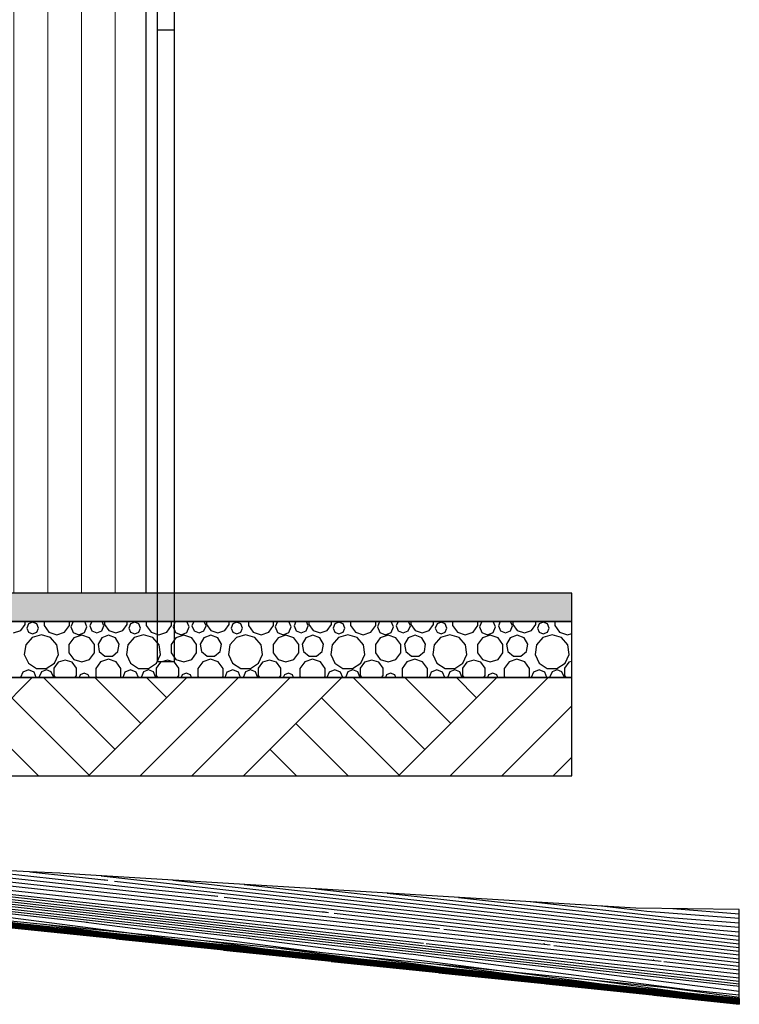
# Model space of a CAD drawing. Header units: millimetres. Extents: x 136716 to 165336, y 71818 to 82974.
# Tile 5 of 14: x 143338 to 145900, y 76033 to 79539. Entities that reach past the tile are written whole.
import ezdxf

# ---------------------------------------------------------------- set-up
doc = ezdxf.new("R2010")
doc.units = ezdxf.units.MM
doc.header["$LTSCALE"] = 0.5
doc.header["$MEASUREMENT"] = 0
doc.linetypes.add('PLINE', pattern=[0])
for name, color, linetype in [('0(Nye konstruksjoner)', 7, 'Continuous'), ('23-- Yttervegger(Nye konstruksjoner)', 7, 'Continuous'), ('265- Gesimser_ takrenner og nedløp(Nye konstruksjoner)', 7, 'Continuous'), ('711--_E__ Eksisterende terreng (Skravur)(Nye konstruksjoner)', 7, 'Continuous'), ('711--_E__ Eksisterende terreng(Nye konstruksjoner)', 7, 'Continuous')]:
    doc.layers.add(name, color=color, linetype=linetype)
doc.layers.add('235- Utvendig kledning og overflate(Nye konstruksjoner)', color=7, linetype='Continuous', lineweight=0)

# ---------------------------------------------------------------- blocks, each defined once
blk = doc.blocks.new('*X5')
at = {"layer": '235- Utvendig kledning og overflate(Nye konstruksjoner)', "linetype": 'PLINE'}
for p, q in [((141756.7, 80961.2), (141756.7, 80002.7)), ((141756.7, 80000), (141756.7, 80961.2)), ((141876.8, 80934.1), (141876.8, 80002.7)), ((141876.8, 80000), (141876.8, 80934.1)), ((141636.7, 80905.3), (141636.7, 80002.7)), ((141636.7, 80000), (141636.7, 80905.3)), ((141996.8, 80878.2), (141996.8, 80002.7)), ((141996.8, 80000), (141996.8, 80878.2)), ((141516.7, 80849.3), (141516.7, 80002.7)), ((141516.7, 80000), (141516.7, 80849.3)), ((141396.6, 80793.3), (141396.6, 80002.7)), ((141396.6, 80000), (141396.6, 80793.3)), ((142116.8, 80822.2), (142116.8, 80002.7)), ((142116.8, 80000), (142116.8, 80822.2)), ((142236.8, 80766.2), (142236.8, 80002.7)), ((142236.8, 80000), (142236.8, 80766.2)), ((141276.6, 80737.4), (141276.6, 80002.7)), ((141276.6, 80000), (141276.6, 80737.4)), ((142356.9, 80710.2), (142356.9, 80002.7)), ((142356.9, 80000), (142356.9, 80710.2)), ((141156.6, 80681.4), (141156.6, 80002.7)), ((141156.6, 80000), (141156.6, 80681.4)), ((142476.9, 80654.3), (142476.9, 80002.7)), ((142476.9, 80000), (142476.9, 80654.3)), ((141036.5, 80625.4), (141036.5, 80002.7)), ((141036.5, 80000), (141036.5, 80625.4)), ((142596.9, 80598.3), (142596.9, 80002.7)), ((142596.9, 80000), (142596.9, 80598.3)), ((140916.5, 80569.4), (140916.5, 80002.7)), ((140916.5, 80000), (140916.5, 80569.4)), ((140796.5, 80513.5), (140796.5, 80002.7)), ((140796.5, 80000), (140796.5, 80513.5)), ((142717, 80542.3), (142717, 80002.7)), ((142717, 80000), (142717, 80542.3)), ((142837, 80486.4), (142837, 80002.7)), ((142837, 80000), (142837, 80486.4)), ((140676.4, 80457.5), (140676.4, 80002.7)), ((140676.4, 80000), (140676.4, 80457.5)), ((142957, 80430.4), (142957, 80002.7)), ((142957, 80000), (142957, 80430.4)), ((140556.4, 80401.5), (140556.4, 80002.7)), ((140556.4, 80000), (140556.4, 80401.5)), ((143077.1, 80374.4), (143077.1, 80002.7)), ((143077.1, 80000), (143077.1, 80374.4)), ((140436.4, 80345.6), (140436.4, 80002.7)), ((140436.4, 80000), (140436.4, 80345.6)), ((143197.1, 80318.4), (143197.1, 80002.7)), ((143197.1, 80000), (143197.1, 80318.4)), ((140316.4, 80289.6), (140316.4, 80002.7)), ((140316.4, 80000), (140316.4, 80289.6)), ((140196.3, 80233.6), (140196.3, 80002.7)), ((140196.3, 80000), (140196.3, 80233.6)), ((143317.1, 80262.5), (143317.1, 80002.7)), ((143317.1, 80000), (143317.1, 80262.5)), ((143437.2, 80206.5), (143437.2, 80002.7)), ((143437.2, 80000), (143437.2, 80206.5)), ((140076.3, 80177.6), (140076.3, 80002.7)), ((140076.3, 80000), (140076.3, 80177.6)), ((143557.2, 80150.5), (143557.2, 80002.7)), ((143557.2, 80000), (143557.2, 80150.5)), ((139956.3, 80121.7), (139956.3, 80002.7)), ((139956.3, 80000), (139956.3, 80121.7)), ((143677.2, 80094.6), (143677.2, 80002.7)), ((143677.2, 80000), (143677.2, 80094.6)), ((139836.2, 80065.7), (139836.2, 80002.7)), ((139836.2, 80000), (139836.2, 80065.7)), ((139716.2, 80009.7), (139716.2, 80002.7)), ((139716.2, 80000), (139716.2, 80009.7)), ((139716.2, 80002.7), (139716.2, 77497.4)), ((139716.2, 77497.4), (139716.2, 80000)), ((139836.2, 80002.7), (139836.2, 77497.4)), ((139836.2, 77497.4), (139836.2, 80000)), ((139956.3, 80002.7), (139956.3, 77497.4)), ((139956.3, 77497.4), (139956.3, 80000)), ((140076.3, 80002.7), (140076.3, 77497.4)), ((140076.3, 77497.4), (140076.3, 80000)), ((140196.3, 80002.7), (140196.3, 77497.4)), ((140196.3, 77497.4), (140196.3, 80000)), ((140316.4, 80002.7), (140316.4, 77497.4)), ((140316.4, 77497.4), (140316.4, 80000)), ((140436.4, 80002.7), (140436.4, 77497.4)), ((140436.4, 77497.4), (140436.4, 80000)), ((140556.4, 80002.7), (140556.4, 77497.4)), ((140556.4, 77497.4), (140556.4, 80000)), ((140676.4, 80002.7), (140676.4, 77497.4)), ((140676.4, 77497.4), (140676.4, 80000)), ((140796.5, 80002.7), (140796.5, 77497.4)), ((140796.5, 77497.4), (140796.5, 80000)), ((140916.5, 80002.7), (140916.5, 77497.4)), ((140916.5, 77497.4), (140916.5, 80000)), ((141036.5, 80002.7), (141036.5, 77497.4)), ((141036.5, 77497.4), (141036.5, 80000)), ((141156.6, 80002.7), (141156.6, 77497.4)), ((141156.6, 77497.4), (141156.6, 80000)), ((141276.6, 80002.7), (141276.6, 77497.4)), ((141276.6, 77497.4), (141276.6, 80000)), ((141396.6, 80002.7), (141396.6, 79707.4)), ((141396.6, 79707.4), (141396.6, 80000)), ((141516.7, 80002.7), (141516.7, 79707.4)), ((141516.7, 79707.4), (141516.7, 80000)), ((141636.7, 80002.7), (141636.7, 79707.4)), ((141636.7, 79707.4), (141636.7, 80000)), ((141756.7, 80002.7), (141756.7, 79707.4)), ((141756.7, 79707.4), (141756.7, 80000)), ((141876.8, 80002.7), (141876.8, 79707.4)), ((141876.8, 79707.4), (141876.8, 80000)), ((141996.8, 80002.7), (141996.8, 79707.4)), ((141996.8, 79707.4), (141996.8, 80000)), ((142116.8, 80002.7), (142116.8, 79707.4)), ((142116.8, 79707.4), (142116.8, 80000)), ((142236.8, 80002.7), (142236.8, 79707.4)), ((142236.8, 79707.4), (142236.8, 80000)), ((142356.9, 80002.7), (142356.9, 79707.4)), ((142356.9, 79707.4), (142356.9, 80000)), ((142476.9, 80002.7), (142476.9, 79707.4)), ((142476.9, 79707.4), (142476.9, 80000)), ((142596.9, 80002.7), (142596.9, 77497.4)), ((142596.9, 77497.4), (142596.9, 80000)), ((142717, 80002.7), (142717, 77497.4)), ((142717, 77497.4), (142717, 80000)), ((142837, 80002.7), (142837, 77497.4)), ((142837, 77497.4), (142837, 80000)), ((142957, 80002.7), (142957, 77497.4)), ((142957, 77497.4), (142957, 80000)), ((143077.1, 80002.7), (143077.1, 77497.4)), ((143077.1, 77497.4), (143077.1, 80000)), ((143197.1, 80002.7), (143197.1, 77497.4)), ((143197.1, 77497.4), (143197.1, 80000)), ((143317.1, 80002.7), (143317.1, 77497.4)), ((143317.1, 77497.4), (143317.1, 80000)), ((143437.2, 80002.7), (143437.2, 77497.4)), ((143437.2, 77497.4), (143437.2, 80000)), ((143557.2, 80002.7), (143557.2, 77497.4)), ((143557.2, 77497.4), (143557.2, 80000)), ((143677.2, 80002.7), (143677.2, 77497.4)), ((143677.2, 77497.4), (143677.2, 80000)), ((139596.2, 79953.8), (139596.2, 77497.4)), ((139596.2, 77497.4), (139596.2, 79953.8)), ((139476.1, 79897.8), (139476.1, 77497.4)), ((139476.1, 77497.4), (139476.1, 79897.8)), ((139356.1, 79841.8), (139356.1, 77497.4)), ((139356.1, 77497.4), (139356.1, 79841.8)), ((139236.1, 79785.8), (139236.1, 77497.4)), ((139236.1, 77497.4), (139236.1, 79785.8)), ((139116, 79729.9), (139116, 77497.4)), ((139116, 77497.4), (139116, 79729.9)), ((138996, 79673.9), (138996, 77497.4)), ((138996, 77497.4), (138996, 79673.9)), ((138876, 79617.9), (138876, 77497.4)), ((138876, 77497.4), (138876, 79617.9))]:
    blk.add_line(p, q, dxfattribs=at)
blk = doc.blocks.new('*X6')
at = {"layer": '0(Nye konstruksjoner)', "linetype": 'PLINE'}
for p, q in [((143356.5, 77385.1), (143356.5, 77396.3)), ((143383.4, 77393.5), (143368.8, 77387.5)), ((143398, 77387.5), (143383.4, 77393.5)), ((143424.5, 77396.3), (143424.5, 77381.5)), ((143514.5, 77381.5), (143514.5, 77396.3)), ((143528, 77396.3), (143520, 77377)), ((143577.1, 77377), (143569.1, 77396.3)), ((143593.8, 77396.3), (143587.3, 77380.5)), ((143637.4, 77380.5), (143630.9, 77396.3)), ((143639.3, 77396.3), (143639.3, 77385.1)), ((143720.2, 77385.1), (143720.2, 77396.3)), ((143747.1, 77393.5), (143732.5, 77387.5)), ((143761.7, 77387.5), (143747.1, 77393.5)), ((143788.2, 77396.3), (143788.2, 77381.5)), ((143878.2, 77381.5), (143878.2, 77396.3)), ((143891.7, 77396.3), (143883.7, 77377)), ((143940.8, 77377), (143932.8, 77396.3)), ((143957.5, 77396.3), (143951, 77380.5)), ((144001.2, 77380.5), (143994.6, 77396.3)), ((144003, 77396.3), (144003, 77385.1)), ((144083.9, 77385.1), (144083.9, 77396.3)), ((144110.8, 77393.5), (144096.2, 77387.5)), ((144125.4, 77387.5), (144110.8, 77393.5)), ((144151.9, 77396.3), (144151.9, 77381.5)), ((144241.9, 77381.5), (144241.9, 77396.3)), ((144255.4, 77396.3), (144247.4, 77377)), ((144304.5, 77377), (144296.5, 77396.3)), ((144321.2, 77396.3), (144314.7, 77380.5)), ((144364.9, 77380.5), (144358.3, 77396.3)), ((144366.7, 77396.3), (144366.7, 77385.1)), ((144447.6, 77385.1), (144447.6, 77396.3)), ((144474.5, 77393.5), (144459.9, 77387.5)), ((144489.2, 77387.5), (144474.5, 77393.5)), ((144515.6, 77396.3), (144515.6, 77381.5)), ((144605.6, 77381.5), (144605.6, 77396.3)), ((144619.1, 77396.3), (144611.1, 77377)), ((144668.3, 77377), (144660.2, 77396.3)), ((144685, 77396.3), (144678.4, 77380.5)), ((144728.6, 77380.5), (144722, 77396.3)), ((144730.4, 77396.3), (144730.4, 77385.1)), ((144811.3, 77385.1), (144811.3, 77396.3)), ((144838.2, 77393.5), (144823.6, 77387.5)), ((144852.9, 77387.5), (144838.2, 77393.5)), ((144879.3, 77396.3), (144879.3, 77381.5)), ((144969.3, 77381.5), (144969.3, 77396.3)), ((144982.8, 77396.3), (144974.8, 77377)), ((145032, 77377), (145024, 77396.3)), ((145048.7, 77396.3), (145042.1, 77380.5)), ((145092.3, 77380.5), (145085.7, 77396.3)), ((145094.1, 77396.3), (145094.1, 77385.1)), ((145175, 77385.1), (145175, 77396.3)), ((145201.9, 77393.5), (145187.3, 77387.5)), ((145216.6, 77387.5), (145201.9, 77393.5)), ((145243.1, 77396.3), (145243.1, 77381.5)), ((143316, 77355.7), (143341, 77363.8)), ((143341, 77363.8), (143356.5, 77385.1)), ((143368.8, 77387.5), (143362.7, 77372.8)), ((143362.7, 77372.8), (143368.8, 77358.2)), ((143368.8, 77358.2), (143383.4, 77352.2)), ((143383.4, 77352.2), (143398, 77358.2)), ((143404.1, 77372.8), (143398, 77387.5)), ((143398, 77358.2), (143404.1, 77372.8)), ((143424.5, 77381.5), (143441.7, 77357.8)), ((143441.7, 77357.8), (143469.5, 77348.8)), ((143469.5, 77348.8), (143497.3, 77357.8)), ((143497.3, 77357.8), (143514.5, 77381.5)), ((143520, 77377), (143528.3, 77356.8)), ((143528.3, 77356.8), (143548.5, 77348.4)), ((143548.5, 77348.4), (143568.8, 77356.8)), ((143568.8, 77356.8), (143577.1, 77377)), ((143587.3, 77380.5), (143594.6, 77362.8)), ((143594.6, 77362.8), (143612.4, 77355.5)), ((143612.4, 77355.5), (143630.1, 77362.8)), ((143630.1, 77362.8), (143637.4, 77380.5)), ((143639.3, 77385.1), (143654.7, 77363.8)), ((143654.7, 77363.8), (143679.7, 77355.7)), ((143679.7, 77355.7), (143704.8, 77363.8)), ((143704.8, 77363.8), (143720.2, 77385.1)), ((143732.5, 77387.5), (143726.4, 77372.8)), ((143726.4, 77372.8), (143732.5, 77358.2)), ((143732.5, 77358.2), (143747.1, 77352.2)), ((143747.1, 77352.2), (143761.7, 77358.2)), ((143767.8, 77372.8), (143761.7, 77387.5)), ((143761.7, 77358.2), (143767.8, 77372.8)), ((143788.2, 77381.5), (143805.4, 77357.8)), ((143805.4, 77357.8), (143833.2, 77348.8)), ((143833.2, 77348.8), (143861, 77357.8)), ((143861, 77357.8), (143878.2, 77381.5)), ((143883.7, 77377), (143892, 77356.8)), ((143892, 77356.8), (143912.2, 77348.4)), ((143912.2, 77348.4), (143932.5, 77356.8)), ((143932.5, 77356.8), (143940.8, 77377)), ((143951, 77380.5), (143958.3, 77362.8)), ((143958.3, 77362.8), (143976.1, 77355.5)), ((143976.1, 77355.5), (143993.8, 77362.8)), ((143993.8, 77362.8), (144001.2, 77380.5)), ((144003, 77385.1), (144018.4, 77363.8)), ((144018.4, 77363.8), (144043.4, 77355.7)), ((144043.4, 77355.7), (144068.5, 77363.8)), ((144068.5, 77363.8), (144083.9, 77385.1)), ((144096.2, 77387.5), (144090.1, 77372.8)), ((144090.1, 77372.8), (144096.2, 77358.2)), ((144096.2, 77358.2), (144110.8, 77352.2)), ((144110.8, 77352.2), (144125.4, 77358.2)), ((144131.5, 77372.8), (144125.4, 77387.5)), ((144125.4, 77358.2), (144131.5, 77372.8)), ((144151.9, 77381.5), (144169.1, 77357.8)), ((144169.1, 77357.8), (144196.9, 77348.8)), ((144196.9, 77348.8), (144224.7, 77357.8)), ((144224.7, 77357.8), (144241.9, 77381.5)), ((144247.4, 77377), (144255.7, 77356.8)), ((144255.7, 77356.8), (144276, 77348.4)), ((144276, 77348.4), (144296.2, 77356.8)), ((144296.2, 77356.8), (144304.5, 77377)), ((144314.7, 77380.5), (144322.1, 77362.8)), ((144322.1, 77362.8), (144339.8, 77355.5)), ((144339.8, 77355.5), (144357.5, 77362.8)), ((144357.5, 77362.8), (144364.9, 77380.5)), ((144366.7, 77385.1), (144382.1, 77363.8)), ((144382.1, 77363.8), (144407.2, 77355.7)), ((144407.2, 77355.7), (144432.2, 77363.8)), ((144432.2, 77363.8), (144447.6, 77385.1)), ((144459.9, 77387.5), (144453.9, 77372.8)), ((144453.9, 77372.8), (144459.9, 77358.2)), ((144459.9, 77358.2), (144474.5, 77352.2)), ((144474.5, 77352.2), (144489.2, 77358.2)), ((144495.2, 77372.8), (144489.2, 77387.5)), ((144489.2, 77358.2), (144495.2, 77372.8)), ((144515.6, 77381.5), (144532.8, 77357.8)), ((144532.8, 77357.8), (144560.6, 77348.8)), ((144560.6, 77348.8), (144588.4, 77357.8)), ((144588.4, 77357.8), (144605.6, 77381.5)), ((144611.1, 77377), (144619.4, 77356.8)), ((144619.4, 77356.8), (144639.7, 77348.4)), ((144639.7, 77348.4), (144659.9, 77356.8)), ((144659.9, 77356.8), (144668.3, 77377)), ((144678.4, 77380.5), (144685.8, 77362.8)), ((144685.8, 77362.8), (144703.5, 77355.5)), ((144703.5, 77355.5), (144721.2, 77362.8)), ((144721.2, 77362.8), (144728.6, 77380.5)), ((144730.4, 77385.1), (144745.9, 77363.8)), ((144745.9, 77363.8), (144770.9, 77355.7)), ((144770.9, 77355.7), (144795.9, 77363.8)), ((144795.9, 77363.8), (144811.3, 77385.1)), ((144823.6, 77387.5), (144817.6, 77372.8)), ((144817.6, 77372.8), (144823.6, 77358.2)), ((144823.6, 77358.2), (144838.2, 77352.2)), ((144838.2, 77352.2), (144852.9, 77358.2)), ((144858.9, 77372.8), (144852.9, 77387.5)), ((144852.9, 77358.2), (144858.9, 77372.8)), ((144879.3, 77381.5), (144896.5, 77357.8)), ((144896.5, 77357.8), (144924.3, 77348.8)), ((144924.3, 77348.8), (144952.1, 77357.8)), ((144952.1, 77357.8), (144969.3, 77381.5)), ((144974.8, 77377), (144983.2, 77356.8)), ((144983.2, 77356.8), (145003.4, 77348.4)), ((145003.4, 77348.4), (145023.6, 77356.8)), ((145023.6, 77356.8), (145032, 77377)), ((145042.1, 77380.5), (145049.5, 77362.8)), ((145049.5, 77362.8), (145067.2, 77355.5)), ((145067.2, 77355.5), (145084.9, 77362.8)), ((145084.9, 77362.8), (145092.3, 77380.5)), ((145094.1, 77385.1), (145109.6, 77363.8)), ((145109.6, 77363.8), (145134.6, 77355.7)), ((145134.6, 77355.7), (145159.6, 77363.8)), ((145159.6, 77363.8), (145175, 77385.1)), ((145187.3, 77387.5), (145181.3, 77372.8)), ((145181.3, 77372.8), (145187.3, 77358.2)), ((145187.3, 77358.2), (145201.9, 77352.2)), ((145201.9, 77352.2), (145216.6, 77358.2)), ((145222.6, 77372.8), (145216.6, 77387.5)), ((145216.6, 77358.2), (145222.6, 77372.8)), ((145243.1, 77381.5), (145260.2, 77357.8)), ((145260.2, 77357.8), (145288, 77348.8)), ((143381.5, 77338.7), (143359, 77312.6)), ((143414.6, 77348.4), (143381.5, 77338.7)), ((143447.7, 77338.7), (143414.6, 77348.4)), ((143470.3, 77312.6), (143447.7, 77338.7)), ((143530.2, 77338.2), (143512.8, 77314.4)), ((143558.2, 77347.3), (143530.2, 77338.2)), ((143586.2, 77338.2), (143558.2, 77347.3)), ((143603.6, 77314.4), (143586.2, 77338.2)), ((143629.6, 77337.8), (143616.5, 77315.1)), ((143654.2, 77346.8), (143629.6, 77337.8)), ((143678.9, 77337.8), (143654.2, 77346.8)), ((143692, 77315.1), (143678.9, 77337.8)), ((143745.3, 77338.7), (143722.7, 77312.6)), ((143778.3, 77348.4), (143745.3, 77338.7)), ((143811.4, 77338.7), (143778.3, 77348.4)), ((143834, 77312.6), (143811.4, 77338.7)), ((143893.9, 77338.2), (143876.5, 77314.4)), ((143921.9, 77347.3), (143893.9, 77338.2)), ((143950, 77338.2), (143921.9, 77347.3)), ((143967.3, 77314.4), (143950, 77338.2)), ((143993.3, 77337.8), (143980.2, 77315.1)), ((144017.9, 77346.8), (143993.3, 77337.8)), ((144042.6, 77337.8), (144017.9, 77346.8)), ((144055.7, 77315.1), (144042.6, 77337.8)), ((144109, 77338.7), (144086.4, 77312.6)), ((144142.1, 77348.4), (144109, 77338.7)), ((144175.1, 77338.7), (144142.1, 77348.4)), ((144197.7, 77312.6), (144175.1, 77338.7)), ((144257.6, 77338.2), (144240.2, 77314.4)), ((144285.6, 77347.3), (144257.6, 77338.2)), ((144313.7, 77338.2), (144285.6, 77347.3)), ((144331, 77314.4), (144313.7, 77338.2)), ((144357, 77337.8), (144343.9, 77315.1)), ((144381.7, 77346.8), (144357, 77337.8)), ((144406.3, 77337.8), (144381.7, 77346.8)), ((144419.4, 77315.1), (144406.3, 77337.8)), ((144472.7, 77338.7), (144450.1, 77312.6)), ((144505.8, 77348.4), (144472.7, 77338.7)), ((144538.9, 77338.7), (144505.8, 77348.4)), ((144561.4, 77312.6), (144538.9, 77338.7)), ((144621.3, 77338.2), (144604, 77314.4)), ((144649.3, 77347.3), (144621.3, 77338.2)), ((144677.4, 77338.2), (144649.3, 77347.3)), ((144694.7, 77314.4), (144677.4, 77338.2)), ((144720.7, 77337.8), (144707.6, 77315.1)), ((144745.4, 77346.8), (144720.7, 77337.8)), ((144770, 77337.8), (144745.4, 77346.8)), ((144783.1, 77315.1), (144770, 77337.8)), ((144836.4, 77338.7), (144813.8, 77312.6)), ((144869.5, 77348.4), (144836.4, 77338.7)), ((144902.6, 77338.7), (144869.5, 77348.4)), ((144925.2, 77312.6), (144902.6, 77338.7)), ((144985, 77338.2), (144967.7, 77314.4)), ((145013, 77347.3), (144985, 77338.2)), ((145041.1, 77338.2), (145013, 77347.3)), ((145058.4, 77314.4), (145041.1, 77338.2)), ((145084.4, 77337.8), (145071.3, 77315.1)), ((145109.1, 77346.8), (145084.4, 77337.8)), ((145133.7, 77337.8), (145109.1, 77346.8)), ((145146.8, 77315.1), (145133.7, 77337.8)), ((145200.1, 77338.7), (145177.5, 77312.6)), ((145233.2, 77348.4), (145200.1, 77338.7)), ((145266.3, 77338.7), (145233.2, 77348.4)), ((145288.9, 77312.6), (145266.3, 77338.7)), ((145288, 77348.8), (145303.6, 77353.8)), ((143359, 77312.6), (143354, 77278.5)), ((143475.2, 77278.5), (143470.3, 77312.6)), ((143512.8, 77314.4), (143512.8, 77284.9)), ((143603.6, 77284.9), (143603.6, 77314.4)), ((143616.5, 77315.1), (143621, 77289.3)), ((143621, 77289.3), (143641.1, 77272.4)), ((143667.4, 77272.4), (143687.5, 77289.3)), ((143687.5, 77289.3), (143692, 77315.1)), ((143722.7, 77312.6), (143717.8, 77278.5)), ((143838.9, 77278.5), (143834, 77312.6)), ((143876.5, 77314.4), (143876.5, 77284.9)), ((143967.3, 77284.9), (143967.3, 77314.4)), ((143980.2, 77315.1), (143984.7, 77289.3)), ((143984.7, 77289.3), (144004.8, 77272.4)), ((144031.1, 77272.4), (144051.2, 77289.3)), ((144051.2, 77289.3), (144055.7, 77315.1)), ((144086.4, 77312.6), (144081.5, 77278.5)), ((144202.6, 77278.5), (144197.7, 77312.6)), ((144240.2, 77314.4), (144240.2, 77284.9)), ((144331, 77284.9), (144331, 77314.4)), ((144343.9, 77315.1), (144348.4, 77289.3)), ((144348.4, 77289.3), (144368.5, 77272.4)), ((144394.8, 77272.4), (144414.9, 77289.3)), ((144414.9, 77289.3), (144419.4, 77315.1)), ((144450.1, 77312.6), (144445.2, 77278.5)), ((144566.4, 77278.5), (144561.4, 77312.6)), ((144604, 77314.4), (144604, 77284.9)), ((144694.7, 77284.9), (144694.7, 77314.4)), ((144707.6, 77315.1), (144712.1, 77289.3)), ((144712.1, 77289.3), (144732.2, 77272.4)), ((144758.5, 77272.4), (144778.6, 77289.3)), ((144778.6, 77289.3), (144783.1, 77315.1)), ((144813.8, 77312.6), (144808.9, 77278.5)), ((144930.1, 77278.5), (144925.2, 77312.6)), ((144967.7, 77314.4), (144967.7, 77284.9)), ((145058.4, 77284.9), (145058.4, 77314.4)), ((145071.3, 77315.1), (145075.9, 77289.3)), ((145075.9, 77289.3), (145096, 77272.4)), ((145122.2, 77272.4), (145142.3, 77289.3)), ((145142.3, 77289.3), (145146.8, 77315.1)), ((145177.5, 77312.6), (145172.6, 77278.5)), ((145293.8, 77278.5), (145288.9, 77312.6)), ((143354, 77278.5), (143368.4, 77247.1)), ((143460.9, 77247.1), (143475.2, 77278.5)), ((143499.7, 77258.8), (143474.7, 77250.7)), ((143524.8, 77250.7), (143499.7, 77258.8)), ((143512.8, 77284.9), (143530.2, 77261)), ((143530.2, 77261), (143558.2, 77251.9)), ((143558.2, 77251.9), (143586.2, 77261)), ((143586.2, 77261), (143603.6, 77284.9)), ((143625.4, 77252.4), (143608.2, 77228.7)), ((143653.2, 77261.4), (143625.4, 77252.4)), ((143641.1, 77272.4), (143667.4, 77272.4)), ((143681, 77252.4), (143653.2, 77261.4)), ((143698.2, 77228.7), (143681, 77252.4)), ((143717.8, 77278.5), (143732.1, 77247.1)), ((143824.6, 77247.1), (143838.9, 77278.5)), ((143863.4, 77258.8), (143838.4, 77250.7)), ((143888.5, 77250.7), (143863.4, 77258.8)), ((143876.5, 77284.9), (143893.9, 77261)), ((143893.9, 77261), (143921.9, 77251.9)), ((143921.9, 77251.9), (143950, 77261)), ((143950, 77261), (143967.3, 77284.9)), ((143989.1, 77252.4), (143971.9, 77228.7)), ((144016.9, 77261.4), (143989.1, 77252.4)), ((144004.8, 77272.4), (144031.1, 77272.4)), ((144044.7, 77252.4), (144016.9, 77261.4)), ((144061.9, 77228.7), (144044.7, 77252.4)), ((144081.5, 77278.5), (144095.8, 77247.1)), ((144188.3, 77247.1), (144202.6, 77278.5)), ((144227.2, 77258.8), (144202.1, 77250.7)), ((144252.2, 77250.7), (144227.2, 77258.8)), ((144240.2, 77284.9), (144257.6, 77261)), ((144257.6, 77261), (144285.6, 77251.9)), ((144285.6, 77251.9), (144313.7, 77261)), ((144313.7, 77261), (144331, 77284.9)), ((144352.8, 77252.4), (144335.6, 77228.7)), ((144380.6, 77261.4), (144352.8, 77252.4)), ((144368.5, 77272.4), (144394.8, 77272.4)), ((144408.4, 77252.4), (144380.6, 77261.4)), ((144425.6, 77228.7), (144408.4, 77252.4)), ((144445.2, 77278.5), (144459.5, 77247.1)), ((144552, 77247.1), (144566.4, 77278.5)), ((144590.9, 77258.8), (144565.9, 77250.7)), ((144615.9, 77250.7), (144590.9, 77258.8)), ((144604, 77284.9), (144621.3, 77261)), ((144621.3, 77261), (144649.3, 77251.9)), ((144649.3, 77251.9), (144677.4, 77261)), ((144677.4, 77261), (144694.7, 77284.9)), ((144716.5, 77252.4), (144699.3, 77228.7)), ((144744.3, 77261.4), (144716.5, 77252.4)), ((144732.2, 77272.4), (144758.5, 77272.4)), ((144772.1, 77252.4), (144744.3, 77261.4)), ((144789.3, 77228.7), (144772.1, 77252.4)), ((144808.9, 77278.5), (144823.2, 77247.1)), ((144915.7, 77247.1), (144930.1, 77278.5)), ((144954.6, 77258.8), (144929.6, 77250.7)), ((144979.6, 77250.7), (144954.6, 77258.8)), ((144967.7, 77284.9), (144985, 77261)), ((144985, 77261), (145013, 77251.9)), ((145013, 77251.9), (145041.1, 77261)), ((145041.1, 77261), (145058.4, 77284.9)), ((145080.2, 77252.4), (145063.1, 77228.7)), ((145108, 77261.4), (145080.2, 77252.4)), ((145096, 77272.4), (145122.2, 77272.4)), ((145135.9, 77252.4), (145108, 77261.4)), ((145153, 77228.7), (145135.9, 77252.4)), ((145172.6, 77278.5), (145186.9, 77247.1)), ((145279.4, 77247.1), (145293.8, 77278.5)), ((145303.6, 77254), (145293.3, 77250.7)), ((143368.5, 77223.6), (143348.3, 77215.2)), ((143368.4, 77247.1), (143397.4, 77228.4)), ((143388.8, 77215.2), (143368.5, 77223.6)), ((143397.4, 77228.4), (143431.9, 77228.4)), ((143432.4, 77223.6), (143414.6, 77216.3)), ((143431.9, 77228.4), (143460.9, 77247.1)), ((143450.1, 77216.3), (143432.4, 77223.6)), ((143474.7, 77250.7), (143459.3, 77229.4)), ((143459.3, 77229.4), (143459.3, 77203.1)), ((143540.2, 77229.4), (143524.8, 77250.7)), ((143540.2, 77203.1), (143540.2, 77229.4)), ((143608.2, 77228.7), (143608.2, 77199.5)), ((143698.2, 77199.5), (143698.2, 77228.7)), ((143732.2, 77223.6), (143712, 77215.2)), ((143732.1, 77247.1), (143761.1, 77228.4)), ((143752.5, 77215.2), (143732.2, 77223.6)), ((143761.1, 77228.4), (143795.6, 77228.4)), ((143796.1, 77223.6), (143778.3, 77216.3)), ((143795.6, 77228.4), (143824.6, 77247.1)), ((143813.8, 77216.3), (143796.1, 77223.6)), ((143838.4, 77250.7), (143823, 77229.4)), ((143823, 77229.4), (143823, 77203.1)), ((143903.9, 77229.4), (143888.5, 77250.7)), ((143903.9, 77203.1), (143903.9, 77229.4)), ((143971.9, 77228.7), (143971.9, 77199.5)), ((144061.9, 77199.5), (144061.9, 77228.7)), ((144096, 77223.6), (144075.7, 77215.2)), ((144095.8, 77247.1), (144124.8, 77228.4)), ((144116.2, 77215.2), (144096, 77223.6)), ((144124.8, 77228.4), (144159.3, 77228.4)), ((144159.8, 77223.6), (144142.1, 77216.3)), ((144159.3, 77228.4), (144188.3, 77247.1)), ((144177.5, 77216.3), (144159.8, 77223.6)), ((144202.1, 77250.7), (144186.7, 77229.4)), ((144186.7, 77229.4), (144186.7, 77203.1)), ((144267.6, 77229.4), (144252.2, 77250.7)), ((144267.6, 77203.1), (144267.6, 77229.4)), ((144335.6, 77228.7), (144335.6, 77199.5)), ((144425.6, 77199.5), (144425.6, 77228.7)), ((144459.7, 77223.6), (144439.4, 77215.2)), ((144459.5, 77247.1), (144488.5, 77228.4)), ((144479.9, 77215.2), (144459.7, 77223.6)), ((144488.5, 77228.4), (144523, 77228.4)), ((144523.5, 77223.6), (144505.8, 77216.3)), ((144523, 77228.4), (144552, 77247.1)), ((144541.2, 77216.3), (144523.5, 77223.6)), ((144565.9, 77250.7), (144550.4, 77229.4)), ((144550.4, 77229.4), (144550.4, 77203.1)), ((144631.3, 77229.4), (144615.9, 77250.7)), ((144631.3, 77203.1), (144631.3, 77229.4)), ((144699.3, 77228.7), (144699.3, 77199.5)), ((144789.3, 77199.5), (144789.3, 77228.7)), ((144823.4, 77223.6), (144803.2, 77215.2)), ((144823.2, 77247.1), (144852.2, 77228.4)), ((144843.6, 77215.2), (144823.4, 77223.6)), ((144852.2, 77228.4), (144886.7, 77228.4)), ((144887.2, 77223.6), (144869.5, 77216.3)), ((144886.7, 77228.4), (144915.7, 77247.1)), ((144904.9, 77216.3), (144887.2, 77223.6)), ((144929.6, 77250.7), (144914.1, 77229.4)), ((144914.1, 77229.4), (144914.1, 77203.1)), ((144995, 77229.4), (144979.6, 77250.7)), ((144995, 77203.1), (144995, 77229.4)), ((145063.1, 77228.7), (145063.1, 77199.5)), ((145153, 77199.5), (145153, 77228.7)), ((145187.1, 77223.6), (145166.9, 77215.2)), ((145186.9, 77247.1), (145215.9, 77228.4)), ((145207.3, 77215.2), (145187.1, 77223.6)), ((145215.9, 77228.4), (145250.4, 77228.4)), ((145250.9, 77223.6), (145233.2, 77216.3)), ((145250.4, 77228.4), (145279.4, 77247.1)), ((145268.6, 77216.3), (145250.9, 77223.6)), ((145293.3, 77250.7), (145277.8, 77229.4)), ((145277.8, 77229.4), (145277.8, 77203.1)), ((143348.3, 77215.2), (143340.5, 77196.3)), ((143396.6, 77196.3), (143388.8, 77215.2)), ((143414.6, 77216.3), (143407.3, 77198.5)), ((143407.3, 77198.5), (143408.2, 77196.3)), ((143457.4, 77198.5), (143450.1, 77216.3)), ((143456.5, 77196.3), (143457.4, 77198.5)), ((143459.3, 77203.1), (143464.2, 77196.3)), ((143535.3, 77196.3), (143540.2, 77203.1)), ((143552.5, 77205.5), (143548.7, 77196.3)), ((143567.1, 77211.5), (143552.5, 77205.5)), ((143581.7, 77205.5), (143567.1, 77211.5)), ((143585.5, 77196.3), (143581.7, 77205.5)), ((143608.2, 77199.5), (143610.5, 77196.3)), ((143695.9, 77196.3), (143698.2, 77199.5)), ((143712, 77215.2), (143704.2, 77196.3)), ((143760.3, 77196.3), (143752.5, 77215.2)), ((143778.3, 77216.3), (143771, 77198.5)), ((143771, 77198.5), (143771.9, 77196.3)), ((143821.2, 77198.5), (143813.8, 77216.3)), ((143820.2, 77196.3), (143821.2, 77198.5)), ((143823, 77203.1), (143827.9, 77196.3)), ((143899, 77196.3), (143903.9, 77203.1)), ((143916.2, 77205.5), (143912.4, 77196.3)), ((143930.8, 77211.5), (143916.2, 77205.5)), ((143945.4, 77205.5), (143930.8, 77211.5)), ((143949.2, 77196.3), (143945.4, 77205.5)), ((143971.9, 77199.5), (143974.2, 77196.3)), ((144059.6, 77196.3), (144061.9, 77199.5)), ((144075.7, 77215.2), (144067.9, 77196.3)), ((144124, 77196.3), (144116.2, 77215.2)), ((144142.1, 77216.3), (144134.7, 77198.5)), ((144134.7, 77198.5), (144135.6, 77196.3)), ((144184.9, 77198.5), (144177.5, 77216.3)), ((144183.9, 77196.3), (144184.9, 77198.5)), ((144186.7, 77203.1), (144191.6, 77196.3)), ((144262.7, 77196.3), (144267.6, 77203.1)), ((144279.9, 77205.5), (144276.1, 77196.3)), ((144294.5, 77211.5), (144279.9, 77205.5)), ((144309.2, 77205.5), (144294.5, 77211.5)), ((144312.9, 77196.3), (144309.2, 77205.5)), ((144335.6, 77199.5), (144337.9, 77196.3)), ((144423.3, 77196.3), (144425.6, 77199.5)), ((144439.4, 77215.2), (144431.6, 77196.3)), ((144487.7, 77196.3), (144479.9, 77215.2)), ((144505.8, 77216.3), (144498.4, 77198.5)), ((144498.4, 77198.5), (144499.3, 77196.3)), ((144548.6, 77198.5), (144541.2, 77216.3)), ((144547.6, 77196.3), (144548.6, 77198.5)), ((144550.4, 77203.1), (144555.3, 77196.3)), ((144626.4, 77196.3), (144631.3, 77203.1)), ((144643.6, 77205.5), (144639.8, 77196.3)), ((144658.2, 77211.5), (144643.6, 77205.5)), ((144672.9, 77205.5), (144658.2, 77211.5)), ((144676.6, 77196.3), (144672.9, 77205.5)), ((144699.3, 77199.5), (144701.6, 77196.3)), ((144787, 77196.3), (144789.3, 77199.5)), ((144803.2, 77215.2), (144795.3, 77196.3)), ((144851.4, 77196.3), (144843.6, 77215.2)), ((144869.5, 77216.3), (144862.1, 77198.5)), ((144862.1, 77198.5), (144863, 77196.3)), ((144912.3, 77198.5), (144904.9, 77216.3)), ((144911.4, 77196.3), (144912.3, 77198.5)), ((144914.1, 77203.1), (144919, 77196.3)), ((144990.1, 77196.3), (144995, 77203.1)), ((145007.3, 77205.5), (145003.5, 77196.3)), ((145021.9, 77211.5), (145007.3, 77205.5)), ((145036.6, 77205.5), (145021.9, 77211.5)), ((145040.4, 77196.3), (145036.6, 77205.5)), ((145063.1, 77199.5), (145065.4, 77196.3)), ((145150.7, 77196.3), (145153, 77199.5)), ((145166.9, 77215.2), (145159, 77196.3)), ((145215.1, 77196.3), (145207.3, 77215.2)), ((145233.2, 77216.3), (145225.8, 77198.5)), ((145225.8, 77198.5), (145226.8, 77196.3)), ((145276, 77198.5), (145268.6, 77216.3)), ((145275.1, 77196.3), (145276, 77198.5)), ((145277.8, 77203.1), (145282.8, 77196.3))]:
    blk.add_line(p, q, dxfattribs=at)

msp = doc.modelspace()

# ---------------------------------------------------------------- hatches: boundary and pattern name
at = {"layer": '0(Nye konstruksjoner)', "linetype": 'Continuous'}
msp.add_hatch(color=256, dxfattribs=at).paths.add_polyline_path([(137536.4, 77396.3), (145303.6, 77396.3), (145303.6, 77497.4), (137536.4, 77497.4)])
h = msp.add_hatch(dxfattribs=at)
h.set_pattern_fill('Jord_0001', color=256, style=0, pattern_type=2)
h.set_pattern_definition([(45, (0, 0), (-275.7716, 275.7716), []), (45, (-91.9, 91.9), (-551.5433, 551.5433), []), (45, (-183.85, 183.85), (-551.5433, 551.5433), []), (135, (-275.77, 275.77), (91.92388, 91.92388), [390, -390])])
h.paths.add_polyline_path([(137536.4, 76846.3), (145303.6, 76846.3), (145303.6, 77196.3), (137536.4, 77196.3)])
at = {"layer": '711--_E__ Eksisterende terreng (Skravur)(Nye konstruksjoner)', "linetype": 'Continuous'}
h = msp.add_hatch(dxfattribs=at)
h.set_pattern_fill('Skrålinjer_3_0001', color=256, style=0, pattern_type=2)
h.set_pattern_definition([(354.13765405, (7e-09, 90866.1866), (-127.279217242, 14.0585325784), [])])
h.paths.add_polyline_path([(136716.2, 77000), (136716.2, 76999.3), (145900.1, 76032.6), (145900.1, 76033.5), (141249.8, 76536.2), (136897.9, 77000)])
h = msp.add_hatch(dxfattribs=at)
h.set_pattern_fill('Skrålinjer_3_0001', color=256, style=0, pattern_type=2)
h.set_pattern_definition([(353.574929, (6e-09, 93694.277), (-127.27921724, 5.7530771), [])])
h.paths.add_polyline_path([(142007.2, 76575.6), (137665.2, 76918.2), (139425.5, 76730.6), (145900.1, 76097.7), (145900.1, 76117.6)])
h = msp.add_hatch(dxfattribs=at)
h.set_pattern_fill('Skrålinjer_3_0001', color=256, style=0, pattern_type=2)
h.set_pattern_definition([(352.660356, (-1e-09, 97328.608), (127.2792172, 1.5369472), [])])
h.paths.add_polyline_path([(145900.1, 76097.7), (139425.5, 76730.6), (140763.8, 76588), (145900.1, 76066.1)])
h = msp.add_hatch(dxfattribs=at)
h.set_pattern_fill('Skrålinjer_3_0001', color=256, style=0, pattern_type=2)
h.set_pattern_definition([(352.346595, (2e-09, 96931.214), (-127.27921724, 8.0485704), [])])
h.paths.add_polyline_path([(145900.1, 76066.1), (140763.8, 76588), (141249.8, 76536.2), (145900.1, 76053.8)])
h = msp.add_hatch(dxfattribs=at)
h.set_pattern_fill('Skrålinjer_3_0001', color=256, style=0, pattern_type=2)
h.set_pattern_definition([(353.769117, (2e-09, 93974.911), (127.2792172, 0.5289305), [])])
h.paths.add_polyline_path([(142007.2, 76575.6), (145900.1, 76117.6), (145900.1, 76142.8), (143372.5, 76503.9)])
h = msp.add_hatch(dxfattribs=at)
h.set_pattern_fill('Skrålinjer_3_0001', color=256, style=0, pattern_type=2)
h.set_pattern_definition([(354.7017602, (1e-08, 89145.7083), (-127.27921724, 14.60491573), [])])
h.paths.add_polyline_path([(141249.8, 76536.2), (145900.1, 76033.5), (145900.1, 76053.8)])
h = msp.add_hatch(dxfattribs=at)
h.set_pattern_fill('Skrålinjer_3_0001', color=256, style=0, pattern_type=2)
h.set_pattern_definition([(354.043695, (-3e-09, 93541.584), (127.2792172, 3.2219924), [])])
h.paths.add_polyline_path([(143372.5, 76503.9), (145900.1, 76142.8), (145900.1, 76146.1), (143480.7, 76499.7)])
h = msp.add_hatch(dxfattribs=at)
h.set_pattern_fill('Skrålinjer_3_0001', color=256, style=0, pattern_type=2)
h.set_pattern_definition([(351.8716488, (6e-08, 97156.1331), (-127.279217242, 16.875060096), [])])
h.paths.add_polyline_path([(143480.7, 76499.7), (145900.1, 76146.1), (145900.1, 76146.1), (143492.1, 76498.1)])
h = msp.add_hatch(dxfattribs=at)
h.set_pattern_fill('Skrålinjer_3_0001', color=256, style=0, pattern_type=2)
h.set_pattern_definition([(353.596046, (-3e-09, 94270.117), (-127.2792172, 1.0072617), [])])
h.paths.add_polyline_path([(145531.5, 76375.6), (143492.1, 76498.1), (145900.1, 76146.1), (145900.1, 76274.4)])
h = msp.add_hatch(dxfattribs=at)
h.set_pattern_fill('Skrålinjer_3_0001', color=256, style=0, pattern_type=2)
h.set_pattern_definition([(355.538431, (-2e-09, 89620.472), (127.2792172, 6.147848), [])])
h.paths.add_polyline_path([(145900.1, 76370.1), (145531.5, 76375.6), (145900.1, 76274.4)])

# ---------------------------------------------------------------- linework, layer by layer
at = {"layer": '0(Nye konstruksjoner)', "linetype": 'PLINE', "flags": 128}
for points in [[(137536.4, 77396.3), (145303.6, 77396.3), (145303.6, 77497.4), (137536.4, 77497.4)], [(137536.4, 77196.3), (145303.6, 77196.3), (145303.6, 77396.3), (137536.4, 77396.3)], [(137536.4, 76846.3), (145303.6, 76846.3), (145303.6, 77196.3), (137536.4, 77196.3)]]:
    msp.add_lwpolyline(points, close=True, dxfattribs=at)
at = {"layer": '23-- Yttervegger(Nye konstruksjoner)', "linetype": 'PLINE'}
for q in [(143787.7, 80043.1), (142492.7, 77497.4)]:
    msp.add_line((143787.7, 77497.4), q, dxfattribs=at)
at = {"layer": '265- Gesimser_ takrenner og nedløp(Nye konstruksjoner)', "linetype": 'PLINE'}
for p, q in [((143827.4, 79611), (143827.4, 79501.8)), ((143888, 79592.6), (143888, 79501.8)), ((143827.4, 79501.8), (143827.4, 77251.8)), ((143857.7, 79501.8), (143827.4, 79501.8)), ((143888, 79501.8), (143857.7, 79501.8)), ((143888, 79501.8), (143888, 77251.8)), ((143857.7, 77251.8), (143827.4, 77251.8)), ((143888, 77251.8), (143857.7, 77251.8))]:
    msp.add_line(p, q, dxfattribs=at)
at = {"layer": '711--_E__ Eksisterende terreng(Nye konstruksjoner)', "linetype": 'PLINE'}
for p, q in [((145900.1, 76032.6), (136716.2, 76999.3)), ((143372.5, 76503.9), (142007.2, 76575.6)), ((143480.7, 76499.7), (143372.5, 76503.9)), ((143492.1, 76498.1), (143480.7, 76499.7)), ((145531.5, 76375.6), (143492.1, 76498.1)), ((145900.1, 76370.1), (145531.5, 76375.6)), ((145900.1, 76274.4), (145900.1, 76370.1)), ((145900.1, 76146.1), (145900.1, 76274.4)), ((145900.1, 76146.1), (145900.1, 76146.1)), ((145900.1, 76142.8), (145900.1, 76146.1)), ((145900.1, 76117.6), (145900.1, 76142.8)), ((145900.1, 76097.7), (145900.1, 76117.6)), ((145900.1, 76066.1), (145900.1, 76097.7)), ((145900.1, 76053.8), (145900.1, 76066.1)), ((145900.1, 76053.8), (145900.1, 76033.5)), ((145900.1, 76033.5), (145900.1, 76032.6))]:
    msp.add_line(p, q, dxfattribs=at)
at = {"layer": '711--_E__ Eksisterende terreng(Nye konstruksjoner)'}
msp.add_line((140763.8, 76588), (145900.1, 76066.1), dxfattribs=at)
at = {"layer": '711--_E__ Eksisterende terreng(Nye konstruksjoner)', "linetype": 'PLINE', "flags": 128}
msp.add_lwpolyline([(145900.1, 76053.8), (141249.8, 76536.2), (136897.9, 77000), (136716.2, 77092.7)], dxfattribs=at)

# ---------------------------------------------------------------- block references
at = {"layer": '0(Nye konstruksjoner)', "linetype": 'PLINE'}
msp.add_blockref('*X6', (0, 0), dxfattribs=at)
at = {"layer": '23-- Yttervegger(Nye konstruksjoner)'}
msp.add_blockref('*X5', (0, 0), dxfattribs=at)

doc.saveas('drawing.dxf')
